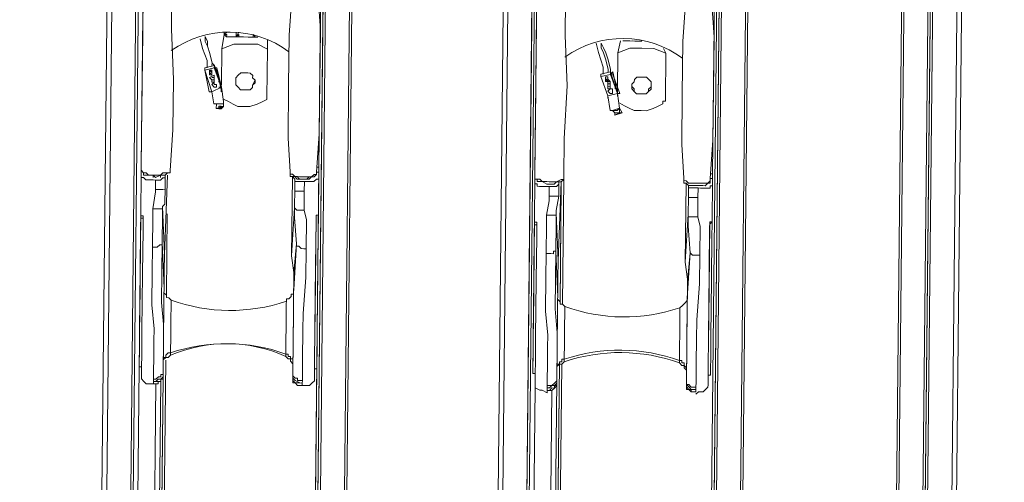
# Model space of a CAD drawing. Header units: metres. Extents: x 779 to 7046, y -512 to 9570.
# Tile 148 of 256: x 2478 to 2478.348, y -217.785 to -217.622. Entities that reach past the tile are written whole.
import ezdxf

# ---------------------------------------------------------------- set-up
doc = ezdxf.new("R2010")
doc.units = ezdxf.units.M
doc.linetypes.add('CIĄGłA', pattern=[0])
doc.layers.add('PDF _Geometria', color=7, linetype='Continuous')

# ---------------------------------------------------------------- blocks, each defined once
blk = doc.blocks.new('DYSTRYBUTOR WAYNE HELIX 4 PRODUKTY')
at = {"layer": 'PDF _Geometria', "lineweight": 9}
for points in [[(287.369, 70.693), (287.369, 44.149), (292.797, 44.149), (292.797, 180.26)], [(293.73, 180.26), (293.73, 44.064), (292.881, 44.149), (292.881, 180.26)], [(293.73, 44.064), (293.814, 44.064), (293.814, 180.26), (293.814, 180.006), (293.814, 43.979), (293.814, 44.064)], [(294.832, 180.006), (294.832, 180.26), (294.747, 180.26), (294.747, 180.006), (294.747, 44.064), (293.899, 43.979), (293.899, 180.006), (294.747, 180.006), (294.832, 180.006), (294.917, 180.006), (297.207, 180.006), (297.207, 44.064), (294.917, 44.064), (294.917, 180.006)], [(259.384, 70.608), (259.384, 44.149), (264.726, 44.149), (264.726, 70.777)], [(264.896, 70.438), (264.896, 44.149), (265.744, 44.064), (265.744, 69.845), (265.744, 44.064), (265.829, 44.064), (265.829, 43.979), (265.829, 69.845), (265.829, 69.76), (265.829, 69.675), (265.829, 69.505), (265.829, 69.421), (265.829, 69.336), (265.829, 69.251), (265.829, 68.996), (265.914, 68.996)], [(272.359, 69.845), (272.359, 44.064), (272.443, 44.064), (273.292, 44.149), (273.292, 70.608), (273.292, 70.438), (273.292, 70.269)], [(273.376, 70.438), (273.376, 44.149), (278.719, 44.149), (278.719, 70.353)], [(278.804, 70.184), (278.889, 70.353), (278.889, 70.523), (278.889, 44.149), (279.737, 44.064), (279.737, 69.675)], [(286.436, 69.76), (286.436, 44.064), (287.284, 44.149), (287.284, 70.353)], [(272.359, 44.064), (272.359, 43.979), (272.359, 69.76)], [(272.443, 44.064), (272.443, 69.845)], [(279.737, 69.76), (279.737, 44.064), (279.822, 44.064), (279.822, 43.979), (279.822, 69.675)], [(286.267, 68.403), (286.267, 69.675), (286.267, 69.59), (286.267, 69.421), (286.267, 69.336), (286.267, 69.166), (286.267, 68.827), (286.267, 68.742), (286.267, 45.082)], [(286.351, 44.064), (286.351, 43.979), (286.351, 69.76), (286.351, 45.251), (286.351, 69.76), (286.351, 44.064), (286.436, 44.064)], [(272.189, 65.095), (272.274, 63.908), (272.274, 62.127), (272.274, 60.262), (272.189, 58.905), (272.274, 58.905), (272.274, 58.99), (272.274, 59.074), (272.274, 65.435)], [(272.359, 68.318), (272.359, 45.251)], [(272.274, 45.251), (272.274, 68.318)], [(271.256, 67.3), (271.256, 66.876), (271.256, 66.792), (271.256, 66.707), (271.341, 66.028), (271.341, 65.265), (271.256, 65.265), (271.256, 65.18), (271.256, 65.095), (271.171, 63.739), (271.171, 61.958), (271.171, 60.092), (271.256, 58.905), (271.256, 58.82), (271.256, 58.735), (271.341, 58.735), (271.426, 58.735), (271.511, 58.65)], [(267.016, 58.905), (267.101, 60.346), (267.101, 62.127), (267.016, 63.908), (267.016, 65.18), (267.016, 65.265), (266.931, 65.265), (266.931, 66.028), (266.931, 66.707), (266.931, 66.792), (266.931, 66.876), (266.931, 66.283), (266.931, 65.859), (266.931, 65.435), (266.931, 65.35), (266.931, 65.265), (266.846, 65.265), (266.762, 65.18), (266.677, 65.18), (266.592, 65.18)], [(280.924, 58.82), (280.924, 60.177), (281.009, 62.042), (280.924, 63.823), (280.924, 65.095), (280.924, 65.18), (280.839, 65.18), (280.839, 65.859), (280.839, 66.622)], [(285.164, 66.622), (285.164, 65.859), (285.249, 65.18), (285.164, 65.095), (285.164, 65.011), (285.079, 63.654), (285.079, 61.788), (285.079, 60.007), (285.164, 58.82), (285.164, 58.735), (285.164, 58.65), (285.249, 58.65), (285.334, 58.565), (285.419, 58.565)], [(265.998, 65.435), (265.998, 59.074), (265.998, 58.99), (265.998, 58.905)], [(265.998, 65.18), (265.998, 63.739), (265.998, 61.958), (265.998, 60.177), (265.998, 58.905), (266.083, 58.82), (266.083, 58.735), (266.168, 58.735), (266.253, 58.735), (266.422, 58.735), (266.507, 58.65), (266.677, 58.735), (266.762, 58.735), (266.846, 58.735), (266.931, 58.82), (267.016, 58.82), (267.016, 58.905), (267.016, 58.82), (266.931, 58.82), (266.762, 58.82), (266.677, 58.735), (266.507, 58.735), (266.422, 58.735), (266.253, 58.735), (266.168, 58.82), (266.083, 58.82), (265.998, 58.905), (265.998, 58.735), (265.998, 57.463)], [(279.906, 65.265), (279.906, 58.99), (279.906, 58.905), (279.906, 58.82)], [(280.076, 65.095), (279.991, 65.18), (279.906, 65.095), (279.906, 63.654), (279.906, 61.873), (279.906, 60.007), (279.906, 58.82), (279.906, 58.65), (279.906, 57.378), (279.906, 57.293), (279.906, 57.209), (279.906, 57.124), (279.991, 57.124)], [(286.097, 57.124), (286.097, 57.209), (286.182, 57.293), (286.182, 57.378), (286.182, 58.65), (286.182, 58.82), (286.097, 58.82), (286.182, 60.177), (286.182, 61.958), (286.182, 63.823), (286.097, 65.011), (286.097, 65.095), (286.097, 65.18), (286.012, 65.18)], [(286.182, 65.265), (286.182, 58.99), (286.182, 58.905), (286.182, 58.82)], [(268.458, 62.636), (268.458, 62.721), (268.373, 63.06), (268.288, 63.315), (268.203, 63.484), (268.203, 63.654), (268.288, 63.484), (268.288, 63.315), (268.373, 63.06), (268.458, 62.721), (268.542, 62.636), (268.712, 62.127), (268.797, 61.873), (268.627, 62.551), (268.542, 62.551)], [(268.882, 63.823), (268.882, 63.739), (268.966, 63.823), (268.882, 63.739), (268.966, 63.823), (268.882, 63.739), (268.966, 63.654), (268.966, 63.739), (268.882, 63.739), (268.797, 63.23), (268.797, 61.958)], [(270.069, 63.654), (269.899, 63.654), (269.73, 63.654), (269.56, 63.654), (269.391, 63.654), (269.221, 63.654), (269.051, 63.654), (268.966, 63.654), (268.882, 63.739)], [(268.882, 63.739), (268.882, 63.739)], [(268.882, 63.739), (268.882, 63.739)], [(268.882, 63.739), (268.882, 63.739)], [(268.882, 63.739), (268.882, 63.739)], [(268.882, 63.739), (268.882, 63.739)], [(268.882, 63.739), (268.882, 63.739)], [(268.882, 63.739), (268.882, 63.739)], [(268.882, 63.739), (268.882, 63.739)], [(268.882, 63.739), (268.966, 63.739), (268.966, 63.654)], [(269.306, 63.823), (269.306, 63.739), (269.306, 63.654), (269.391, 63.823), (269.306, 63.654), (269.391, 63.654)], [(269.306, 63.654), (269.306, 63.654)], [(269.306, 63.654), (269.306, 63.654)], [(269.306, 63.654), (269.306, 63.654)], [(269.306, 63.654), (269.306, 63.654)], [(269.306, 63.654), (269.306, 63.654)], [(269.306, 63.654), (269.306, 63.654)], [(269.306, 63.654), (269.306, 63.654)], [(269.899, 63.739), (269.899, 63.654), (269.899, 63.739), (269.899, 63.654), (269.899, 63.739), (269.984, 63.654)], [(269.899, 63.654), (269.899, 63.654)], [(269.899, 63.654), (269.899, 63.654)], [(269.899, 63.654), (269.899, 63.654)], [(269.899, 63.654), (269.899, 63.654)], [(269.899, 63.654), (269.899, 63.654)], [(269.899, 63.654), (269.899, 63.654)], [(269.899, 63.654), (269.899, 63.654)], [(284.401, 63.399), (284.486, 63.23), (284.062, 63.399), (283.638, 63.399), (283.214, 63.399), (282.79, 63.23), (282.874, 63.654)], [(283.638, 63.654), (283.553, 63.654), (283.383, 63.654), (283.214, 63.654), (283.129, 63.654), (282.959, 63.654)], [(283.299, 63.654), (283.299, 63.654)], [(283.299, 63.654), (283.299, 63.654)], [(283.299, 63.654), (283.299, 63.654)], [(283.383, 63.654), (283.299, 63.654)], [(283.299, 63.654), (283.299, 63.654)], [(283.299, 63.654), (283.299, 63.654)], [(283.299, 63.654), (283.299, 63.654)], [(283.383, 63.654), (283.383, 63.654)], [(283.383, 63.654), (283.383, 63.654)], [(283.383, 63.654), (283.383, 63.654)], [(283.383, 63.654), (283.383, 63.654)], [(283.383, 63.654), (283.383, 63.654)], [(283.383, 63.654), (283.383, 63.654)], [(268.034, 63.569), (268.118, 63.23), (268.288, 62.806), (268.288, 62.551)], [(270.408, 63.569), (270.408, 63.23), (270.069, 63.399), (269.645, 63.399), (269.221, 63.399), (268.797, 63.23)], [(282.026, 63.569), (282.111, 63.23), (282.281, 62.721), (282.281, 62.467)], [(282.45, 62.551), (282.45, 62.636), (282.366, 62.975), (282.281, 63.23), (282.196, 63.399), (282.196, 63.569), (282.281, 63.399), (282.366, 63.23), (282.45, 62.975), (282.535, 62.636), (282.535, 62.551), (282.705, 62.042), (282.79, 61.788), (282.874, 61.279), (282.79, 61.788), (282.45, 61.703), (282.535, 61.194), (282.62, 61.194), (282.705, 61.194), (282.79, 61.194), (282.874, 61.279), (282.62, 61.194), (282.705, 61.11), (282.79, 61.11), (282.874, 61.11), (282.79, 61.11), (282.705, 61.11), (282.874, 61.11), (282.874, 61.279), (282.874, 61.11), (282.705, 61.025), (282.959, 61.11), (282.874, 61.11), (282.79, 61.11), (282.874, 61.11), (282.79, 61.11), (282.874, 61.11), (282.79, 61.11), (282.874, 61.11), (282.705, 61.11)], [(268.797, 63.23), (268.797, 63.23)], [(270.408, 63.23), (270.408, 63.23)], [(270.408, 61.534), (270.408, 63.23)], [(282.79, 63.23), (282.79, 63.23)], [(282.79, 61.873), (282.79, 63.23)], [(284.486, 63.23), (284.486, 63.23)], [(284.486, 61.534), (284.486, 63.23)], [(268.797, 61.873), (268.458, 61.703), (268.373, 61.703), (268.458, 61.703), (268.203, 62.467), (268.542, 62.551), (268.203, 62.467), (268.203, 62.551), (268.542, 62.636), (268.542, 62.551), (268.797, 61.873), (268.797, 61.788), (268.627, 62.467), (268.627, 62.551)], [(268.542, 62.636), (268.542, 62.636)], [(268.203, 62.467), (268.203, 62.467)], [(268.203, 62.467), (268.373, 61.703)], [(268.203, 62.467), (268.203, 62.467)], [(268.458, 62.297), (268.373, 62.382), (268.373, 62.297), (268.373, 62.382), (268.373, 62.467), (268.458, 62.467), (268.458, 62.382), (268.458, 62.297), (268.458, 62.382), (268.373, 62.467)], [(268.373, 62.382), (268.373, 62.297), (268.458, 62.297), (268.458, 62.382)], [(268.373, 62.382), (268.373, 62.382)], [(268.373, 62.382), (268.373, 62.382)], [(268.373, 62.382), (268.373, 62.382)], [(268.458, 62.127), (268.373, 62.212), (268.542, 62.297)], [(268.373, 62.297), (268.373, 62.297)], [(268.458, 62.382), (268.458, 62.382)], [(268.458, 62.382), (268.458, 62.382)], [(268.458, 62.297), (268.458, 62.297)], [(268.542, 62.551), (268.542, 62.551)], [(268.542, 62.297), (268.542, 62.297)], [(268.627, 62.551), (268.627, 62.551)], [(268.627, 62.467), (268.627, 62.467)], [(268.627, 62.467), (268.627, 62.467)], [(282.45, 61.618), (282.45, 61.703), (282.196, 62.382), (282.535, 62.467), (282.196, 62.382), (282.196, 62.467), (282.535, 62.551), (282.535, 62.467), (282.79, 61.788), (282.874, 61.788), (282.79, 61.788), (282.79, 61.703)], [(282.196, 62.382), (282.196, 62.382)], [(282.196, 62.382), (282.45, 61.703)], [(282.196, 62.382), (282.196, 62.382)], [(282.366, 62.212), (282.366, 62.297), (282.366, 62.382), (282.45, 62.382), (282.45, 62.297), (282.535, 62.212), (282.366, 62.212), (282.535, 62.212)], [(282.45, 62.212), (282.366, 62.297), (282.45, 62.212), (282.535, 62.212), (282.535, 62.127), (282.535, 62.042), (282.535, 62.127), (282.535, 62.212), (282.45, 62.297), (282.45, 62.382), (282.366, 62.382)], [(282.366, 62.297), (282.45, 62.297), (282.45, 62.212), (282.45, 62.127), (282.45, 62.042), (282.45, 61.958), (282.535, 61.958), (282.535, 62.042), (282.45, 62.042), (282.535, 62.042), (282.45, 62.042), (282.45, 62.127), (282.535, 62.127), (282.45, 62.127), (282.535, 62.127)], [(282.366, 62.297), (282.45, 62.297)], [(282.366, 62.297), (282.366, 62.297)], [(282.45, 62.297), (282.45, 62.297)], [(282.45, 62.297), (282.45, 62.297)], [(282.45, 62.297), (282.45, 62.297)], [(282.45, 62.297), (282.45, 62.297)], [(282.45, 62.297), (282.45, 62.297)], [(282.45, 62.297), (282.45, 62.297)], [(282.535, 62.551), (282.535, 62.551)], [(282.79, 61.788), (282.62, 62.551), (282.535, 62.467)], [(282.535, 62.467), (282.535, 62.467)], [(282.874, 61.788), (282.62, 62.467), (282.62, 62.551)], [(282.62, 62.467), (282.62, 62.467)], [(282.62, 62.467), (282.62, 62.467)], [(282.62, 62.467), (282.62, 62.467)], [(268.458, 62.212), (268.542, 62.212)], [(268.458, 62.127), (268.458, 62.127)], [(268.542, 62.127), (268.542, 62.042), (268.542, 61.958), (268.627, 61.958), (268.542, 61.958), (268.542, 62.042), (268.458, 61.958), (268.542, 61.873), (268.627, 61.873), (268.627, 61.958), (268.627, 61.873), (268.542, 61.873)], [(268.458, 62.127), (268.458, 62.127)], [(268.458, 62.127), (268.458, 62.127)], [(268.458, 62.127), (268.458, 62.127)], [(268.542, 62.042), (268.458, 62.042)], [(268.458, 62.042), (268.458, 62.042)], [(268.542, 62.212), (268.542, 62.212)], [(268.542, 62.212), (268.542, 62.212)], [(268.542, 62.127), (268.542, 62.127)], [(268.542, 62.127), (268.542, 62.127)], [(268.542, 62.042), (268.542, 62.042)], [(268.542, 62.042), (268.542, 62.042)], [(268.542, 61.958), (268.542, 61.958)], [(268.542, 61.958), (268.542, 61.958)], [(268.542, 61.958), (268.542, 61.958)], [(268.542, 61.958), (268.542, 61.958)], [(268.542, 61.958), (268.542, 61.958)], [(268.542, 61.958), (268.542, 61.958)], [(268.542, 61.958), (268.542, 61.958)], [(268.542, 61.958), (268.542, 61.958)], [(268.627, 61.958), (268.627, 61.958)], [(268.627, 61.958), (268.627, 61.958)], [(268.712, 62.127), (268.712, 62.042), (268.712, 62.127)], [(268.712, 62.127), (268.712, 62.127)], [(269.984, 62.127), (269.984, 62.042), (269.899, 61.958), (269.899, 61.873), (269.815, 61.788), (269.645, 61.788), (269.56, 61.788), (269.475, 61.788), (269.391, 61.873), (269.306, 61.958), (269.306, 62.042), (269.306, 62.127)], [(282.366, 62.212), (282.366, 62.212)], [(282.45, 62.127), (282.45, 62.127)], [(282.535, 62.042), (282.535, 61.958), (282.45, 61.958)], [(282.45, 62.042), (282.45, 62.042)], [(282.45, 61.873), (282.535, 61.958)], [(282.45, 61.958), (282.45, 61.958)], [(282.535, 62.212), (282.535, 62.212)], [(282.535, 62.212), (282.535, 62.212)], [(282.535, 62.127), (282.535, 62.127)], [(282.535, 62.127), (282.535, 62.127)], [(282.535, 62.042), (282.535, 62.042)], [(282.535, 62.042), (282.535, 62.042)], [(282.535, 61.958), (282.535, 61.958)], [(282.535, 61.958), (282.535, 61.958)], [(282.62, 61.958), (282.62, 61.958)], [(282.705, 62.042), (282.705, 61.958), (282.705, 62.042)], [(282.705, 62.042), (282.705, 62.042)], [(283.977, 62.127), (283.977, 62.042), (283.892, 61.958), (283.892, 61.873), (283.807, 61.788), (283.723, 61.788), (283.553, 61.788), (283.468, 61.788), (283.383, 61.873), (283.299, 61.958), (283.299, 62.042), (283.299, 62.127)], [(268.458, 61.703), (268.542, 61.279)], [(268.542, 61.873), (268.542, 61.873)], [(268.627, 61.873), (268.627, 61.873)], [(268.712, 61.873), (268.797, 61.873)], [(268.797, 61.873), (268.712, 61.873)], [(268.712, 61.873), (268.712, 61.873)], [(268.712, 61.873), (268.712, 61.873)], [(268.712, 61.873), (268.712, 61.873)], [(268.797, 61.873), (268.797, 61.873)], [(268.797, 61.873), (268.797, 61.873)], [(268.797, 61.788), (268.797, 61.788)], [(268.797, 61.703), (268.797, 61.788)], [(282.535, 61.788), (282.45, 61.873)], [(282.45, 61.703), (282.45, 61.703)], [(282.535, 61.873), (282.535, 61.873)], [(282.535, 61.873), (282.535, 61.873)], [(282.535, 61.873), (282.535, 61.873)], [(282.535, 61.873), (282.535, 61.873)], [(282.535, 61.788), (282.535, 61.788)], [(282.62, 61.873), (282.62, 61.873)], [(282.62, 61.873), (282.62, 61.873)], [(282.62, 61.873), (282.62, 61.873)], [(282.62, 61.873), (282.62, 61.873)], [(282.62, 61.873), (282.62, 61.873)], [(282.62, 61.788), (282.62, 61.788)], [(282.79, 61.873), (282.79, 61.788)], [(282.79, 61.788), (282.79, 61.873)], [(282.79, 61.873), (282.79, 61.873)], [(282.79, 61.873), (282.79, 61.873)], [(282.79, 61.873), (282.79, 61.873)], [(282.79, 61.788), (282.79, 61.788)], [(282.79, 61.788), (282.79, 61.788)], [(268.627, 61.279), (268.542, 61.279)], [(268.627, 61.279), (268.882, 61.279)], [(268.627, 61.279), (268.712, 61.279)], [(268.627, 61.279), (268.627, 61.279)], [(268.627, 61.279), (268.627, 61.11)], [(268.882, 61.279), (268.882, 61.194), (268.882, 61.364), (268.882, 61.194), (268.712, 61.194), (268.712, 61.11), (268.882, 61.194), (268.882, 61.364)], [(268.712, 61.279), (268.797, 61.279)], [(268.797, 61.279), (268.882, 61.279)], [(268.882, 61.449), (269.051, 61.364), (269.221, 61.279), (269.391, 61.194), (269.645, 61.194), (269.815, 61.194), (270.069, 61.279), (270.239, 61.364), (270.408, 61.449), (270.408, 61.534)], [(268.882, 61.364), (268.882, 61.364)], [(268.882, 61.279), (268.882, 61.364)], [(268.882, 61.364), (268.882, 61.279)], [(268.882, 61.279), (268.882, 61.279)], [(282.874, 61.449), (283.044, 61.364), (283.214, 61.279), (283.383, 61.194), (283.638, 61.194), (283.807, 61.194), (284.062, 61.279), (284.231, 61.364), (284.401, 61.449), (284.401, 61.534), (284.486, 61.534)], [(282.874, 61.279), (282.874, 61.279)], [(282.874, 61.279), (282.874, 61.279)], [(282.874, 61.279), (282.874, 61.279)], [(282.874, 61.279), (282.874, 61.279)], [(268.712, 61.194), (268.712, 61.11)], [(268.712, 61.194), (268.712, 61.194)], [(268.797, 61.11), (268.882, 61.194), (268.712, 61.194), (268.797, 61.194), (268.882, 61.194), (268.797, 61.194)], [(268.712, 61.194), (268.797, 61.194), (268.882, 61.194)], [(268.712, 61.194), (268.712, 61.194)], [(268.712, 61.194), (268.712, 61.194)], [(268.797, 61.194), (268.712, 61.11), (268.797, 61.11)], [(268.797, 61.194), (268.797, 61.11), (268.712, 61.11)], [(268.712, 61.194), (268.712, 61.194)], [(268.712, 61.194), (268.712, 61.194)], [(268.712, 61.194), (268.712, 61.194)], [(268.712, 61.194), (268.712, 61.194)], [(268.712, 61.11), (268.712, 61.11)], [(268.712, 61.11), (268.712, 61.11)], [(268.712, 61.11), (268.712, 61.11)], [(268.712, 61.11), (268.712, 61.11)], [(268.712, 61.11), (268.712, 61.11)], [(268.712, 61.11), (268.712, 61.11)], [(268.712, 61.11), (268.712, 61.11)], [(268.712, 61.11), (268.712, 61.11)], [(268.712, 61.11), (268.712, 61.11)], [(268.712, 61.11), (268.712, 61.11)], [(268.712, 61.11), (268.712, 61.11)], [(268.712, 61.11), (268.712, 61.11)], [(268.712, 61.11), (268.712, 61.11)], [(268.712, 61.11), (268.712, 61.11)], [(268.712, 61.11), (268.712, 61.11)], [(268.712, 61.11), (268.712, 61.11)], [(268.712, 61.11), (268.712, 61.11)], [(268.712, 61.11), (268.712, 61.11)], [(268.712, 61.11), (268.712, 61.11)], [(268.712, 61.11), (268.712, 61.11)], [(268.712, 61.11), (268.712, 61.11)], [(268.797, 61.194), (268.797, 61.194)], [(268.797, 61.194), (268.797, 61.194)], [(268.797, 61.194), (268.797, 61.194)], [(268.797, 61.194), (268.797, 61.194)], [(268.797, 61.194), (268.797, 61.194)], [(268.882, 61.194), (268.797, 61.194)], [(268.797, 61.194), (268.797, 61.194)], [(268.797, 61.194), (268.797, 61.194)], [(268.797, 61.194), (268.797, 61.194)], [(268.882, 61.194), (268.882, 61.194)], [(268.882, 61.194), (268.882, 61.194)], [(268.882, 61.194), (268.882, 61.194)], [(268.882, 61.194), (268.882, 61.194)], [(268.882, 61.194), (268.882, 61.194)], [(268.882, 61.194), (268.882, 61.194)], [(268.882, 61.194), (268.882, 61.194)], [(268.882, 61.194), (268.882, 61.194)], [(268.882, 61.194), (268.882, 61.194)], [(268.882, 61.194), (268.882, 61.194)], [(268.882, 61.194), (268.882, 61.194)], [(268.882, 61.194), (268.882, 61.194)], [(268.882, 61.194), (268.882, 61.194)], [(268.882, 61.194), (268.882, 61.194)], [(268.882, 61.194), (268.882, 61.194)], [(268.882, 61.194), (268.882, 61.194)], [(268.882, 61.194), (268.882, 61.194)], [(268.882, 61.194), (268.882, 61.194)], [(268.882, 61.194), (268.882, 61.194)], [(268.882, 61.194), (268.882, 61.194)], [(268.882, 61.194), (268.882, 61.194)], [(268.882, 61.194), (268.882, 61.194)], [(268.882, 61.194), (268.882, 61.194)], [(268.882, 61.194), (268.882, 61.194)], [(282.62, 61.194), (282.62, 61.194)], [(282.705, 61.11), (282.705, 61.11)], [(282.705, 61.11), (282.705, 61.11)], [(282.705, 61.11), (282.705, 61.11)], [(282.705, 61.11), (282.705, 61.11)], [(282.705, 61.11), (282.705, 61.11)], [(282.705, 61.11), (282.705, 61.11)], [(282.705, 61.11), (282.705, 61.11)], [(282.705, 61.11), (282.705, 61.11)], [(282.705, 61.11), (282.705, 61.11)], [(282.705, 61.11), (282.705, 61.11)], [(282.705, 61.11), (282.705, 61.11)], [(282.705, 61.11), (282.79, 61.11)], [(282.705, 61.11), (282.705, 61.11)], [(282.79, 61.11), (282.705, 61.11)], [(282.705, 61.11), (282.705, 61.11)], [(282.705, 61.11), (282.705, 61.11)], [(282.705, 61.11), (282.705, 61.11)], [(282.705, 61.11), (282.705, 61.11)], [(282.705, 61.11), (282.705, 61.11)], [(282.705, 61.11), (282.705, 61.11)], [(282.705, 61.11), (282.705, 61.11)], [(282.705, 61.11), (282.705, 61.11)], [(282.705, 61.025), (282.705, 61.025)], [(282.705, 61.025), (282.705, 61.025)], [(282.79, 61.11), (282.79, 61.11)], [(282.79, 61.11), (282.79, 61.11)], [(282.79, 61.11), (282.79, 61.11)], [(282.79, 61.11), (282.79, 61.11)], [(282.79, 61.11), (282.79, 61.11)], [(282.79, 61.11), (282.79, 61.11)], [(282.79, 61.11), (282.79, 61.11)], [(282.79, 61.11), (282.79, 61.11)], [(282.79, 61.11), (282.79, 61.11)], [(282.79, 61.11), (282.79, 61.11)], [(282.79, 61.11), (282.79, 61.11)], [(282.79, 61.11), (282.79, 61.11)], [(282.79, 61.11), (282.79, 61.11)], [(282.79, 61.11), (282.79, 61.11)], [(282.79, 61.11), (282.79, 61.11)], [(282.874, 61.11), (282.874, 61.11)], [(282.874, 61.11), (282.874, 61.11)], [(282.874, 61.11), (282.874, 61.11)], [(282.874, 61.11), (282.874, 61.11)], [(282.874, 61.11), (282.874, 61.11)], [(282.874, 61.11), (282.874, 61.11)], [(282.874, 61.11), (282.874, 61.11)], [(282.874, 61.11), (282.874, 61.11)], [(282.874, 61.11), (282.874, 61.11)], [(282.874, 61.11), (282.874, 61.11)], [(282.874, 61.11), (282.874, 61.11)], [(282.874, 61.11), (282.874, 61.11)], [(282.874, 61.11), (282.874, 61.11)], [(282.874, 61.11), (282.874, 61.11)], [(282.874, 61.11), (282.874, 61.11)], [(282.875, 61.11), (282.875, 61.11)], [(282.875, 61.11), (282.875, 61.11)], [(282.875, 61.11), (282.875, 61.11)], [(282.875, 61.11), (282.875, 61.11)], [(282.875, 61.11), (282.875, 61.11)], [(282.875, 61.11), (282.875, 61.11)], [(282.875, 61.11), (282.875, 61.11)], [(282.875, 61.11), (282.875, 61.11)], [(282.875, 61.11), (282.875, 61.11)], [(282.875, 61.11), (282.875, 61.11)], [(282.959, 61.11), (282.959, 61.11)], [(265.998, 59.074), (265.998, 59.074)], [(265.998, 58.905), (265.998, 58.905)], [(271.256, 58.905), (271.256, 58.82), (271.341, 58.82), (271.426, 58.735), (271.511, 58.735)], [(271.511, 58.65), (271.595, 58.65), (271.68, 58.65), (271.85, 58.65), (271.935, 58.65), (272.019, 58.735), (272.104, 58.735), (272.189, 58.82), (272.189, 58.905)], [(271.511, 58.735), (271.595, 58.735), (271.765, 58.735), (271.935, 58.735), (272.019, 58.735), (272.104, 58.82), (272.189, 58.82), (272.189, 58.905)], [(272.189, 59.074), (272.274, 59.074)], [(272.189, 57.209), (272.189, 57.293), (272.189, 57.378), (272.274, 57.378), (272.274, 57.463), (272.274, 58.735), (272.274, 58.905)], [(279.906, 58.99), (279.906, 58.99)], [(279.906, 58.82), (279.906, 58.82)], [(285.164, 58.82), (285.164, 58.735), (285.249, 58.735), (285.334, 58.65), (285.419, 58.65)], [(285.419, 58.565), (285.503, 58.565), (285.588, 58.565), (285.758, 58.565), (285.843, 58.565), (285.927, 58.565), (286.012, 58.65), (286.097, 58.65), (286.097, 58.735), (286.097, 58.82)], [(285.419, 58.65), (285.503, 58.65), (285.673, 58.65), (285.843, 58.65), (285.927, 58.65), (286.012, 58.65), (286.097, 58.735), (286.097, 58.82)], [(286.097, 58.99), (286.182, 58.99)], [(265.998, 58.735), (265.998, 58.65), (266.083, 58.65), (266.168, 58.565), (266.253, 58.565), (266.338, 58.565), (266.422, 58.565), (266.507, 58.565)], [(266.422, 58.735), (266.422, 58.65)], [(266.846, 58.735), (266.846, 58.65), (266.762, 58.65), (266.677, 58.565), (266.592, 58.565), (266.507, 58.565), (266.507, 58.226), (266.507, 58.141), (266.422, 57.548), (266.422, 57.209), (266.422, 56.191)], [(266.507, 58.565), (266.507, 58.565)], [(266.507, 58.226), (266.507, 58.565)], [(266.677, 58.65), (266.677, 58.735)], [(266.846, 58.65), (266.846, 58.311), (266.846, 57.717), (266.762, 57.633), (266.846, 55.937), (266.931, 58.735)], [(271.341, 55.937), (271.341, 58.735), (271.426, 58.65), (271.426, 58.565), (271.511, 58.565), (271.68, 58.565), (271.765, 58.565), (271.765, 58.226), (271.765, 57.633), (271.765, 57.548), (271.85, 57.209), (271.85, 56.191)], [(271.426, 57.633), (271.426, 58.311), (271.426, 58.65)], [(271.935, 58.735), (271.85, 58.65), (271.765, 58.65), (271.68, 58.65), (271.595, 58.65), (271.511, 58.735)], [(271.765, 58.565), (271.85, 58.565), (271.935, 58.565), (272.019, 58.565), (272.104, 58.565), (272.189, 58.65), (272.274, 58.65), (272.274, 58.735)], [(271.765, 58.565), (271.765, 58.565)], [(271.765, 58.565), (271.765, 58.226)], [(279.906, 58.65), (279.906, 58.565), (279.991, 58.565), (279.991, 58.481), (280.076, 58.481), (280.161, 58.481), (280.246, 58.481), (280.33, 58.481), (280.415, 58.481)], [(280.754, 58.65), (280.754, 58.565), (280.67, 58.481), (280.585, 58.481), (280.5, 58.481), (280.415, 58.481), (280.415, 58.141), (280.415, 57.972), (280.33, 57.463), (280.33, 57.124), (280.33, 56.106)], [(280.33, 58.565), (280.33, 58.565)], [(280.415, 58.481), (280.415, 58.481)], [(280.415, 58.141), (280.415, 58.481)], [(280.585, 58.565), (280.585, 58.565)], [(280.754, 58.565), (280.754, 58.141), (280.67, 57.633), (280.67, 57.548), (280.754, 55.852), (280.839, 58.65), (280.839, 54.325)], [(280.839, 54.41), (280.839, 58.481)], [(280.924, 54.325), (280.924, 58.735)], [(285.334, 54.495), (285.334, 54.834), (285.334, 55.258), (285.249, 55.852), (285.249, 58.65), (285.334, 58.565), (285.334, 58.481), (285.419, 58.481), (285.588, 58.481), (285.673, 58.481), (285.673, 58.141), (285.673, 57.548), (285.673, 57.463), (285.758, 57.124), (285.758, 56.106)], [(285.249, 55.852), (285.334, 57.548), (285.334, 58.141), (285.334, 58.565)], [(285.843, 58.565), (285.758, 58.565), (285.673, 58.565), (285.588, 58.565), (285.503, 58.565), (285.419, 58.565)], [(285.673, 58.481), (285.758, 58.481), (285.843, 58.481), (285.927, 58.481), (286.012, 58.481), (286.097, 58.481), (286.097, 58.565), (286.182, 58.565), (286.182, 58.65)], [(285.673, 58.481), (285.673, 58.481)], [(285.673, 58.481), (285.673, 58.141)], [(266.846, 58.311), (266.846, 58.226), (266.762, 58.226), (266.677, 58.226), (266.592, 58.226), (266.507, 58.226)], [(271.765, 58.226), (271.68, 58.226), (271.595, 58.226), (271.511, 58.226), (271.426, 58.226), (271.426, 58.311)], [(280.754, 58.141), (280.67, 58.141), (280.585, 58.141), (280.5, 58.141), (280.415, 58.141)], [(285.673, 58.141), (285.588, 58.141), (285.503, 58.141), (285.419, 58.141), (285.334, 58.141)], [(265.998, 57.378), (265.998, 57.463), (265.998, 57.378), (265.998, 57.293), (265.998, 57.209), (266.083, 57.209)], [(265.998, 57.463), (265.998, 57.463)], [(265.998, 57.463), (265.998, 57.463)], [(265.998, 57.463), (265.998, 57.378), (265.998, 57.293), (266.083, 57.293), (266.083, 57.209)], [(265.998, 57.463), (265.998, 57.463)], [(265.998, 57.463), (265.998, 57.463)], [(265.998, 57.463), (265.998, 57.463)], [(265.998, 57.463), (265.998, 57.463)], [(266.762, 57.633), (266.762, 57.548), (266.677, 57.548), (266.592, 57.548), (266.507, 57.548), (266.422, 57.548)], [(266.762, 57.633), (266.762, 57.293), (266.762, 56.361), (266.846, 54.749), (266.846, 54.664), (266.846, 54.749), (266.846, 54.664), (266.846, 54.919), (266.846, 55.343), (266.846, 55.937)], [(271.765, 57.548), (271.68, 57.548), (271.595, 57.548), (271.511, 57.548), (271.426, 57.633)], [(272.189, 57.209), (272.189, 57.293), (272.189, 57.378), (272.274, 57.378), (272.274, 57.463)], [(272.274, 57.463), (272.274, 57.463)], [(272.274, 57.463), (272.274, 57.463)], [(272.274, 57.463), (272.274, 57.463)], [(272.274, 57.463), (272.274, 57.463)], [(272.274, 57.463), (272.274, 57.463)], [(280.67, 57.548), (280.67, 57.463), (280.585, 57.463), (280.5, 57.463), (280.415, 57.463), (280.33, 57.463)], [(280.67, 57.548), (280.67, 57.124), (280.67, 56.191), (280.754, 54.58), (280.754, 54.834), (280.754, 55.258), (280.754, 55.852)], [(285.673, 57.463), (285.588, 57.463), (285.503, 57.463), (285.419, 57.463), (285.334, 57.463), (285.334, 57.548)], [(285.334, 54.58), (285.419, 56.191), (285.334, 57.124), (285.334, 57.548)], [(265.998, 57.378), (265.998, 57.378)], [(265.998, 57.378), (265.998, 57.378)], [(265.998, 51.951), (265.998, 52.036), (265.998, 52.12), (265.998, 52.29), (265.998, 52.46), (265.998, 52.629), (265.998, 52.884), (265.998, 53.138), (265.998, 53.392), (265.998, 53.647), (265.998, 55.004), (265.998, 57.378)], [(265.998, 57.378), (265.998, 57.293), (265.998, 56.869), (265.998, 55.343), (265.998, 54.325), (265.998, 53.223), (265.998, 52.884), (265.998, 52.629), (265.998, 52.375), (265.998, 52.205), (265.998, 52.12), (265.998, 51.951)], [(266.083, 57.209), (266.083, 57.124), (266.083, 56.785), (266.083, 55.258), (266.083, 53.223), (266.083, 52.884), (266.083, 52.544), (266.083, 52.29), (266.083, 52.035), (266.083, 51.866), (266.083, 51.696), (266.083, 51.611), (266.083, 51.527)], [(266.931, 54.495), (266.931, 57.378)], [(272.189, 57.378), (272.274, 57.378)], [(272.189, 51.951), (272.189, 52.12), (272.189, 52.205), (272.189, 52.375), (272.189, 52.629), (272.189, 52.884), (272.189, 53.138), (272.189, 55.004), (272.189, 57.378)], [(272.189, 51.527), (272.189, 51.611), (272.189, 51.696), (272.189, 51.866), (272.189, 52.036), (272.189, 52.29), (272.189, 52.544), (272.189, 52.968), (272.189, 53.308), (272.189, 55.597), (272.189, 57.209)], [(272.189, 57.209), (272.189, 57.209)], [(272.274, 57.378), (272.274, 57.293), (272.274, 56.869), (272.274, 55.428), (272.274, 53.308), (272.274, 52.884), (272.274, 52.714), (272.274, 52.46), (272.274, 52.29), (272.274, 52.12), (272.274, 52.035), (272.274, 51.951)], [(279.906, 57.378), (279.906, 57.378)], [(279.906, 57.378), (279.906, 57.293)], [(279.906, 57.378), (279.906, 57.378)], [(279.906, 57.378), (279.906, 57.378)], [(279.906, 57.293), (279.906, 57.378)], [(279.906, 57.378), (279.906, 57.378)], [(279.906, 57.293), (279.906, 57.293)], [(279.906, 57.293), (279.906, 57.209), (279.991, 57.209), (279.991, 57.124)], [(279.906, 57.293), (279.906, 57.293)], [(279.906, 51.866), (279.906, 51.951), (279.906, 52.035), (279.906, 52.205), (279.906, 52.375), (279.906, 52.544), (279.906, 52.799), (279.906, 53.053), (279.906, 53.308), (279.906, 53.562), (279.906, 54.919), (279.906, 57.293)], [(279.906, 57.293), (279.906, 57.293)], [(279.906, 57.209), (279.906, 56.785), (279.906, 55.258), (279.906, 54.156), (279.906, 53.138), (279.906, 52.799), (279.906, 52.544), (279.906, 52.29), (279.906, 52.12), (279.906, 51.951), (279.906, 51.866)], [(279.991, 57.124), (279.991, 57.039), (279.991, 56.7), (279.991, 55.173), (279.991, 53.138), (279.991, 52.799), (279.991, 52.46), (279.991, 52.205), (279.991, 51.951), (279.991, 51.781), (279.991, 51.611), (279.991, 51.527), (279.991, 51.442)], [(286.097, 57.124), (286.097, 57.209), (286.097, 57.293), (286.182, 57.293)], [(286.097, 57.293), (286.182, 57.293)], [(286.097, 51.866), (286.097, 51.951), (286.097, 52.12), (286.097, 52.29), (286.097, 52.544), (286.097, 52.799), (286.097, 52.968), (286.097, 54.919), (286.097, 57.293)], [(286.097, 51.442), (286.097, 51.527), (286.097, 51.611), (286.097, 51.781), (286.097, 51.951), (286.097, 52.205), (286.097, 52.46), (286.097, 52.884), (286.097, 53.223), (286.097, 55.513), (286.097, 57.124)], [(286.097, 57.124), (286.097, 57.124)], [(286.182, 57.378), (286.182, 57.378)], [(286.182, 57.378), (286.182, 57.378)], [(286.182, 51.866), (286.182, 51.951), (286.182, 52.035), (286.182, 52.205), (286.182, 52.375), (286.182, 52.629), (286.182, 52.799), (286.182, 53.223), (286.182, 55.258), (286.182, 56.785), (286.182, 57.209), (286.182, 57.293), (286.182, 57.378)], [(286.182, 57.378), (286.182, 57.378)], [(286.182, 57.378), (286.182, 57.293)], [(286.182, 57.378), (286.182, 57.378)], [(286.182, 57.293), (286.182, 57.293)], [(266.846, 51.781), (266.846, 51.951), (266.846, 52.12), (266.846, 52.375), (266.846, 52.629), (266.846, 53.053), (266.846, 53.477), (266.762, 54.24), (266.762, 56.361), (266.762, 56.276), (266.677, 56.276), (266.592, 56.191), (266.507, 56.191), (266.422, 56.191)], [(271.426, 51.781), (271.426, 51.951), (271.426, 52.205), (271.426, 52.46), (271.426, 52.799), (271.426, 53.138), (271.426, 53.647), (271.426, 54.071), (271.426, 55.343), (271.511, 56.361)], [(271.511, 56.361), (271.511, 56.276), (271.595, 56.276), (271.68, 56.191), (271.765, 56.191), (271.85, 56.191), (271.85, 55.173), (271.765, 53.901), (271.765, 53.308), (271.765, 52.968), (271.765, 52.629), (271.765, 52.29), (271.765, 52.036), (271.765, 51.781), (271.765, 51.527)], [(266.507, 51.527), (266.507, 51.696), (266.507, 51.866), (266.507, 52.205), (266.507, 52.544), (266.507, 52.884), (266.507, 53.308), (266.422, 54.156), (266.422, 55.343), (266.422, 56.191)], [(280.754, 51.696), (280.754, 51.866), (280.754, 52.036), (280.754, 52.29), (280.754, 52.544), (280.754, 52.968), (280.754, 53.308), (280.67, 54.156), (280.67, 56.191), (280.585, 56.191), (280.585, 56.106), (280.5, 56.106), (280.415, 56.106), (280.33, 56.106)], [(280.415, 51.442), (280.415, 51.611), (280.415, 51.781), (280.415, 52.036), (280.415, 52.375), (280.415, 52.799), (280.415, 53.223), (280.33, 54.071), (280.33, 55.258), (280.33, 56.106)], [(285.334, 51.696), (285.334, 51.866), (285.334, 52.12), (285.334, 52.375), (285.334, 52.629), (285.334, 53.053), (285.334, 53.477), (285.334, 53.901), (285.334, 55.173), (285.419, 56.191)], [(285.419, 56.191), (285.503, 56.106), (285.588, 56.106), (285.673, 56.106), (285.758, 56.106), (285.758, 55.088), (285.673, 53.816), (285.673, 53.138), (285.673, 52.884), (285.673, 52.544), (285.673, 52.205), (285.673, 51.866), (285.673, 51.611), (285.673, 51.442)], [(266.846, 54.664), (266.846, 54.664)], [(271.426, 54.664), (271.426, 54.664)], [(271.171, 52.46), (271.171, 52.544), (271.171, 52.629), (271.171, 52.714), (271.171, 52.799), (271.171, 52.884), (271.171, 52.968), (271.171, 53.053), (271.171, 53.138), (271.171, 53.223), (271.171, 53.308), (271.171, 53.392), (271.171, 53.477), (271.171, 53.562), (271.171, 53.647), (271.171, 53.732), (271.171, 53.816), (271.171, 53.986), (271.171, 54.071), (271.171, 54.156), (271.171, 54.24), (271.171, 54.325)], [(280.754, 54.58), (280.754, 54.58)], [(280.754, 54.58), (280.754, 54.58)], [(280.754, 54.58), (280.754, 54.58)], [(280.754, 54.58), (280.754, 54.58)], [(280.754, 54.58), (280.754, 54.58)], [(285.334, 54.58), (285.334, 54.58)], [(285.334, 54.58), (285.334, 54.58)], [(285.334, 54.58), (285.334, 54.58)], [(285.334, 54.58), (285.334, 54.58)], [(285.079, 52.375), (285.079, 52.46), (285.079, 52.544), (285.079, 52.629), (285.079, 52.714), (285.079, 52.799), (285.079, 52.884), (285.079, 52.968), (285.079, 53.053), (285.079, 53.138), (285.079, 53.223), (285.079, 53.308), (285.079, 53.392), (285.079, 53.477), (285.079, 53.562), (285.079, 53.647), (285.079, 53.732), (285.079, 53.901), (285.079, 53.986), (285.079, 54.071), (285.079, 54.156), (285.079, 54.24)], [(266.931, 44.742), (266.931, 52.205)], [(280.839, 44.912), (280.839, 52.205), (280.839, 44.827)], [(280.924, 44.742), (280.924, 52.205)], [(265.998, 51.951), (265.998, 51.951)], [(266.338, 43.894), (265.998, 43.894), (265.998, 51.951), (266.083, 51.951)], [(266.083, 51.527), (266.168, 51.442), (266.253, 51.357), (266.338, 51.357), (266.507, 51.357), (266.507, 51.442), (266.507, 51.527), (266.507, 51.442), (266.592, 51.442), (266.677, 51.527), (266.762, 51.527), (266.846, 51.611), (266.846, 51.781), (266.846, 52.12)], [(271.426, 52.12), (271.426, 51.781), (271.426, 51.611), (271.511, 51.527), (271.68, 51.442), (271.765, 51.442), (271.765, 51.527), (271.765, 51.442), (271.765, 51.357), (271.85, 51.357), (272.019, 51.357), (272.104, 51.442), (272.189, 51.527)], [(272.274, 51.951), (272.189, 51.951)], [(272.189, 51.951), (272.189, 51.951)], [(272.189, 51.951), (272.189, 51.951)], [(272.274, 45.082), (272.274, 51.951)], [(279.906, 51.866), (279.906, 51.866)], [(279.906, 51.866), (279.991, 51.866)], [(280.754, 52.036), (280.754, 51.611), (280.754, 51.527), (280.67, 51.442), (280.585, 51.442), (280.5, 51.357), (280.415, 51.357)], [(285.334, 52.036), (285.334, 51.611), (285.334, 51.696)], [(286.182, 51.866), (286.097, 51.866)], [(286.097, 51.866), (286.097, 51.866)], [(286.097, 51.866), (286.097, 51.866)], [(266.846, 51.781), (266.846, 51.696), (266.762, 51.696), (266.762, 51.611), (266.677, 51.611), (266.592, 51.527), (266.507, 51.527)], [(266.507, 51.357), (266.592, 51.357), (266.677, 51.357), (266.677, 51.442), (266.762, 51.442), (266.762, 51.527), (266.846, 51.527), (266.846, 51.611), (266.846, 51.696)], [(266.846, 51.696), (266.846, 51.611), (266.762, 51.527), (266.762, 51.442), (266.677, 51.442), (266.592, 51.442), (266.507, 51.442)], [(266.846, 51.781), (266.846, 51.781)], [(266.846, 51.781), (266.846, 51.781)], [(266.846, 51.781), (266.846, 51.696)], [(266.846, 44.912), (266.846, 51.611), (266.846, 44.827)], [(271.765, 51.527), (271.68, 51.527), (271.595, 51.527), (271.595, 51.611), (271.511, 51.611), (271.426, 51.696), (271.426, 51.781)], [(271.426, 51.781), (271.426, 51.781)], [(271.426, 51.781), (271.426, 51.781)], [(271.426, 51.696), (271.426, 51.781)], [(271.426, 51.696), (271.426, 51.611), (271.426, 51.527), (271.426, 51.442), (271.511, 51.442), (271.595, 51.357), (271.68, 51.357), (271.765, 51.357)], [(271.765, 51.442), (271.68, 51.442), (271.595, 51.442), (271.511, 51.442), (271.426, 51.527), (271.426, 51.611), (271.426, 51.696)], [(280.754, 51.696), (280.754, 51.611), (280.67, 51.527), (280.585, 51.442), (280.5, 51.442), (280.415, 51.442)], [(280.415, 51.272), (280.5, 51.272), (280.585, 51.272), (280.67, 51.357), (280.754, 51.442), (280.754, 51.527), (280.754, 51.611)], [(280.754, 51.611), (280.754, 51.527), (280.754, 51.442), (280.67, 51.442), (280.67, 51.357), (280.585, 51.357), (280.5, 51.272), (280.415, 51.272)], [(280.754, 44.997), (280.754, 51.611), (280.754, 51.696)], [(280.754, 51.611), (280.754, 51.611)], [(280.754, 51.611), (280.754, 51.611)], [(285.673, 51.442), (285.588, 51.442), (285.503, 51.442), (285.419, 51.527), (285.334, 51.527), (285.334, 51.611), (285.334, 51.696)], [(285.673, 51.272), (285.588, 51.272), (285.503, 51.272), (285.503, 51.357), (285.419, 51.357), (285.334, 51.442), (285.334, 51.527), (285.334, 51.611)], [(285.673, 51.357), (285.673, 51.272), (285.673, 51.357), (285.673, 51.442), (285.673, 51.357), (285.503, 51.357), (285.419, 51.442), (285.334, 51.527), (285.334, 51.611)], [(285.334, 51.611), (285.334, 51.611)], [(285.334, 51.611), (285.334, 51.611)], [(285.334, 51.527), (285.334, 51.442), (285.334, 51.357), (285.419, 51.357), (285.503, 51.272), (285.588, 51.272), (285.673, 51.272)], [(266.507, 51.442), (266.507, 51.442)], [(266.592, 45.251), (266.592, 51.357)], [(266.762, 44.997), (266.762, 51.442)], [(271.765, 51.442), (271.765, 51.442)], [(279.991, 51.442), (279.991, 51.357), (280.161, 51.272), (280.246, 51.272), (280.415, 51.187), (280.415, 51.272), (280.415, 51.357), (280.415, 51.442), (280.415, 51.357), (280.415, 51.272)], [(279.991, 51.357), (279.991, 43.894), (280.33, 43.894)], [(280.585, 45.251), (280.585, 51.272)], [(285.673, 51.187), (285.758, 51.272), (285.927, 51.272), (286.012, 51.357), (286.097, 51.442)], [(285.673, 51.272), (285.673, 51.272)]]:
    blk.add_lwpolyline(points, dxfattribs=at)
for points in [[(269.391, 63.654), (269.306, 63.654), (269.306, 63.823), (269.306, 63.654), (269.391, 63.739)], [(269.899, 63.654), (269.984, 63.654), (269.899, 63.654), (269.899, 63.739)], [(283.383, 63.654), (283.299, 63.654)], [(268.373, 62.297), (268.458, 62.297), (268.458, 62.382), (268.458, 62.297)], [(268.542, 62.127), (268.542, 62.212), (268.542, 62.297), (268.542, 62.212), (268.542, 62.127), (268.458, 62.127), (268.542, 62.127), (268.458, 62.127), (268.458, 62.042), (268.542, 62.042)], [(269.984, 62.127), (269.899, 61.958), (269.899, 61.873), (269.815, 61.788), (269.73, 61.788), (269.56, 61.788), (269.475, 61.788), (269.391, 61.873), (269.306, 61.958), (269.306, 62.042), (269.306, 62.127), (269.306, 62.212), (269.391, 62.297), (269.475, 62.382), (269.56, 62.382), (269.73, 62.382), (269.815, 62.382), (269.899, 62.297), (269.899, 62.212)], [(283.977, 62.127), (283.977, 61.958), (283.892, 61.873), (283.807, 61.788), (283.723, 61.788), (283.638, 61.788), (283.468, 61.788), (283.383, 61.873), (283.383, 61.958), (283.299, 62.042), (283.299, 62.127), (283.383, 62.212), (283.383, 62.297), (283.468, 62.382), (283.638, 62.382), (283.723, 62.382), (283.807, 62.382), (283.892, 62.297), (283.977, 62.212)], [(268.458, 62.212), (268.542, 62.212)], [(282.62, 61.958), (282.535, 61.958), (282.62, 61.958), (282.62, 61.873)], [(268.882, 61.364), (268.797, 61.873)], [(282.535, 61.788), (282.62, 61.788), (282.62, 61.873), (282.62, 61.788)], [(282.959, 61.11), (282.874, 61.279)], [(268.882, 61.194), (268.712, 61.11), (268.627, 61.11)], [(268.712, 61.194), (268.797, 61.194), (268.882, 61.194)], [(268.712, 61.194), (268.712, 61.11)], [(268.712, 61.11), (268.882, 61.194)], [(268.712, 61.11), (268.797, 61.194), (268.882, 61.194)], [(282.874, 61.11), (282.705, 61.025), (282.705, 61.11)], [(282.705, 61.11), (282.79, 61.11)], [(282.79, 61.11), (282.705, 61.11)], [(282.874, 61.11), (282.79, 61.11)], [(280.924, 58.82), (280.924, 58.735), (280.839, 58.735), (280.67, 58.65), (280.585, 58.65), (280.415, 58.65), (280.33, 58.65), (280.161, 58.65), (280.076, 58.735), (279.991, 58.735), (279.906, 58.735), (279.906, 58.82), (279.906, 58.735), (279.991, 58.735), (279.991, 58.65), (280.076, 58.65), (280.161, 58.65), (280.33, 58.565), (280.415, 58.565), (280.585, 58.565), (280.67, 58.65), (280.754, 58.65), (280.839, 58.65), (280.924, 58.735)], [(272.274, 57.378), (272.274, 57.463)]]:
    blk.add_lwpolyline(points, close=True, dxfattribs=at)
for points in [[(271.171, 52.46), (271.171, 52.375), (271.256, 52.29), (271.341, 52.29), (271.341, 52.205), (271.426, 52.12), (271.426, 52.29), (271.426, 52.46), (271.426, 52.629), (271.426, 52.884), (271.426, 53.053), (271.426, 53.308), (271.426, 53.562), (271.426, 53.816), (271.426, 53.986), (271.426, 54.24), (271.426, 54.41), (271.426, 54.495), (271.426, 54.58), (271.426, 54.664), (271.426, 54.749), (271.426, 54.664), (271.426, 54.749), (271.511, 56.361), (271.426, 57.293), (271.426, 57.633), (271.341, 55.937), (271.426, 55.343), (271.426, 54.919), (271.426, 54.664), (271.426, 54.58), (271.341, 54.58), (271.341, 54.495), (271.256, 54.41), (271.171, 54.41), (271.171, 54.325, -0.169238), (267.101, 54.325)], [(271.426, 52.12), (271.426, 52.205), (271.426, 52.29), (271.341, 52.29), (271.341, 52.375), (271.256, 52.375), (271.256, 52.46), (271.171, 52.46, 0.169238), (267.101, 52.46), (267.101, 52.544), (267.101, 52.629), (267.101, 52.714), (267.101, 52.799), (267.101, 52.884), (267.101, 52.968), (267.101, 53.053), (267.101, 53.138), (267.101, 53.223), (267.101, 53.308), (267.101, 53.392), (267.101, 53.477), (267.101, 53.562), (267.101, 53.647), (267.101, 53.732), (267.101, 53.816), (267.101, 53.986), (267.101, 54.071), (267.101, 54.156), (267.101, 54.24), (267.101, 54.325), (267.016, 54.41), (266.931, 54.41), (266.931, 54.495), (266.846, 54.58), (266.846, 54.664), (266.846, 54.58), (266.846, 54.495), (266.846, 54.41), (266.846, 54.325), (266.846, 54.24), (266.846, 54.156), (266.846, 53.986), (266.846, 53.901), (266.846, 53.816), (266.846, 53.732), (266.846, 53.562), (266.846, 53.477), (266.846, 53.392), (266.846, 53.223), (266.846, 53.138), (266.846, 53.053), (266.846, 52.884), (266.846, 52.799), (266.846, 52.714), (266.846, 52.629), (266.846, 52.544), (266.846, 52.46), (266.846, 52.375), (266.846, 52.29), (266.846, 52.205), (266.846, 52.12), (266.846, 52.205), (266.931, 52.29), (267.016, 52.29), (267.101, 52.375), (267.101, 52.46), (267.016, 52.46), (266.931, 52.375), (266.931, 52.29), (266.846, 52.29), (266.846, 52.205), (266.846, 52.12)], [(285.334, 52.036), (285.334, 52.12), (285.249, 52.205), (285.249, 52.29), (285.164, 52.29), (285.164, 52.375), (285.079, 52.375, 0.169238), (281.009, 52.375), (281.009, 52.46), (281.009, 52.544), (281.009, 52.629), (281.009, 52.714), (281.009, 52.799), (281.009, 52.884), (281.009, 52.968), (281.009, 53.053), (281.009, 53.138), (281.009, 53.223), (281.009, 53.308), (281.009, 53.392), (281.009, 53.477), (281.009, 53.562), (281.009, 53.647), (281.009, 53.732), (281.009, 53.816), (281.009, 53.901), (281.009, 53.986), (281.009, 54.071), (281.009, 54.156), (281.009, 54.24), (280.924, 54.325), (280.839, 54.325), (280.839, 54.41), (280.754, 54.495), (280.754, 54.58), (280.754, 54.495), (280.754, 54.41), (280.754, 54.325), (280.754, 54.24), (280.754, 54.156), (280.754, 53.986), (280.754, 53.901), (280.754, 53.816), (280.754, 53.732), (280.754, 53.562), (280.754, 53.477), (280.754, 53.392), (280.754, 53.223), (280.754, 53.138), (280.754, 53.053), (280.754, 52.884), (280.754, 52.799), (280.754, 52.714), (280.754, 52.629), (280.754, 52.544), (280.754, 52.46), (280.754, 52.29), (280.754, 52.205), (280.754, 52.12), (280.754, 52.036), (280.754, 52.12), (280.839, 52.205), (280.924, 52.205), (281.009, 52.29), (281.009, 52.375), (280.924, 52.375), (280.924, 52.29), (280.839, 52.29), (280.839, 52.205), (280.754, 52.205), (280.754, 52.12), (280.754, 52.036)], [(285.079, 52.375), (285.079, 52.29), (285.164, 52.205), (285.249, 52.205), (285.249, 52.12), (285.334, 52.036), (285.334, 52.205), (285.334, 52.375), (285.334, 52.544), (285.334, 52.799), (285.334, 52.968), (285.334, 53.223), (285.334, 53.477), (285.334, 53.647), (285.334, 53.901), (285.334, 54.071), (285.334, 54.24), (285.334, 54.41), (285.334, 54.495), (285.334, 54.58), (285.334, 54.495), (285.249, 54.41), (285.164, 54.325), (285.079, 54.24, -0.169238), (281.009, 54.24)]]:
    blk.add_lwpolyline(points, format="xyb", dxfattribs=at)
for centre, radius, start, end in [((269.094, 60.304), 3.52, 53.8204, 126.1796), ((283.002, 60.219), 3.52, 53.8204, 126.1796), ((269.136, 47.778), 5.027, 66.116, 113.884), ((283.044, 46.449), 6.185, 70.7887, 109.2113)]:
    blk.add_arc(centre, radius, start, end, dxfattribs=at)
blk = doc.blocks.new('B-B')
at = {"xscale": 0.01000000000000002, "yscale": 0.01000000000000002, "zscale": 0.01000000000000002, "rotation": 279.9583443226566}
blk.add_blockref('DYSTRYBUTOR WAYNE HELIX 4 PRODUKTY', (19.55454, -73.32212, -10.04), dxfattribs=at)

msp = doc.modelspace()

# ---------------------------------------------------------------- block references
at = {"layer": 'PDF _Geometria', "linetype": 'CIĄGłA', "rotation": 79.44877770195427}
msp.add_blockref('B-B', (2399.71412, -224.03405, 10.04), dxfattribs=at)

doc.saveas('drawing.dxf')
